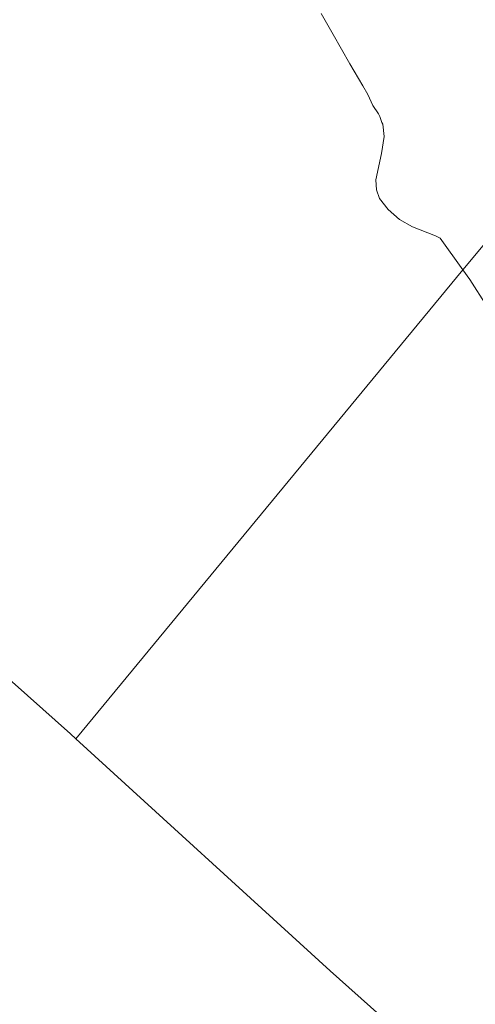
# Model space of a CAD drawing. Header units: metres. Extents: x 185049 to 189876, y 349292 to 352302.
# Tile 250 of 256: x 188669 to 188787, y 351672 to 351927. Entities that reach past the tile are written whole.
import ezdxf

# ---------------------------------------------------------------- set-up
doc = ezdxf.new("R2010")
doc.units = ezdxf.units.M
doc.layers.add('B-WE-GR-GRAS-GV', color=60, linetype='Continuous', lineweight=13)
doc.layers.add('B-WE-OG-WATER_POEL-GV', color=7, linetype='Continuous', lineweight=18)

msp = doc.modelspace()

# ---------------------------------------------------------------- linework, layer by layer
at = {"layer": 'B-WE-GR-GRAS-GV'}
msp.add_polyline3d([(188815.975, 351820.257, 21.644), (188811.93, 351818.057, 20.849), (188798.709, 351838.976, 20.976), (188785.425, 351859.715, 20.969), (188783.648, 351862.206, 20.969), (188784.604, 351863.363, 20.969), (188790.126, 351870.046, 21.743), (188792.859, 351861.226, 21.521), (188800.212, 351847.958, 21.554), (188809.474, 351832.68, 21.668)], close=True, dxfattribs=at)
at = {"layer": 'B-WE-OG-WATER_POEL-GV'}
for points in [[(188746.888, 351928.675, 20.969), (188750.041, 351923.179, 20.969), (188754.379, 351915.58, 20.969), (188757.715, 351909.886, 20.969), (188759.04, 351907.68, 20.969), (188760.323, 351904.839, 20.969), (188761.814, 351902.682, 20.969), (188762.1, 351901.934, 20.969), (188762.668, 351900.421, 20.969), (188762.9, 351899.938, 20.969), (188763.224, 351896.749, 20.969), (188762.564, 351892.356, 20.969), (188761.129, 351885.574, 20.969), (188761.23, 351882.947, 20.969), (188762.072, 351880.745, 20.969), (188764.294, 351877.856, 20.969), (188767.218, 351875.245, 20.969), (188770.626, 351873.38, 20.969), (188776.548, 351871.083, 20.969), (188777.781, 351870.435, 20.969), (188783.648, 351862.206, 20.969), (188683.297, 351740.765, 20.89), (188681.915, 351741.995, 20.896), (188610.193, 351805.849, 20.892)], [(188824.897, 351613.133, 20.899), (188749.252, 351680.587, 20.899), (188683.297, 351740.765, 20.89), (188783.648, 351862.206, 20.969), (188785.425, 351859.715, 20.969), (188798.709, 351838.976, 20.976)], [(188610.193, 351805.849, 20.892), (188681.915, 351741.995, 20.896), (188683.297, 351740.765, 20.89), (188749.252, 351680.587, 20.899), (188824.897, 351613.133, 20.899), (188898.537, 351546.477, 20.903), (188938.386, 351509.2, 20.896), (188887.425, 351437.801, 20.896), (188834.6, 351380.507, 20.896), (188819.229, 351363.839, 20.881), (188786.226, 351387.161, 20.946), (188782.537, 351389.759, 20.935), (188774.086, 351394.474, 20.907), (188764.62, 351401.095, 20.915), (188758.896, 351403.126, 20.947), (188751.056, 351408.576, 20.963), (188741.74, 351413.141, 20.955), (188732.36, 351417.339, 20.919), (188727.616, 351418.758, 20.907), (188715.058, 351423.469, 20.939), (188697.372, 351429.711, 20.915), (188682.88, 351434.129, 20.896), (188667.696, 351438.394, 20.919)]]:
    msp.add_polyline3d(points, dxfattribs=at)

doc.saveas('drawing.dxf')
